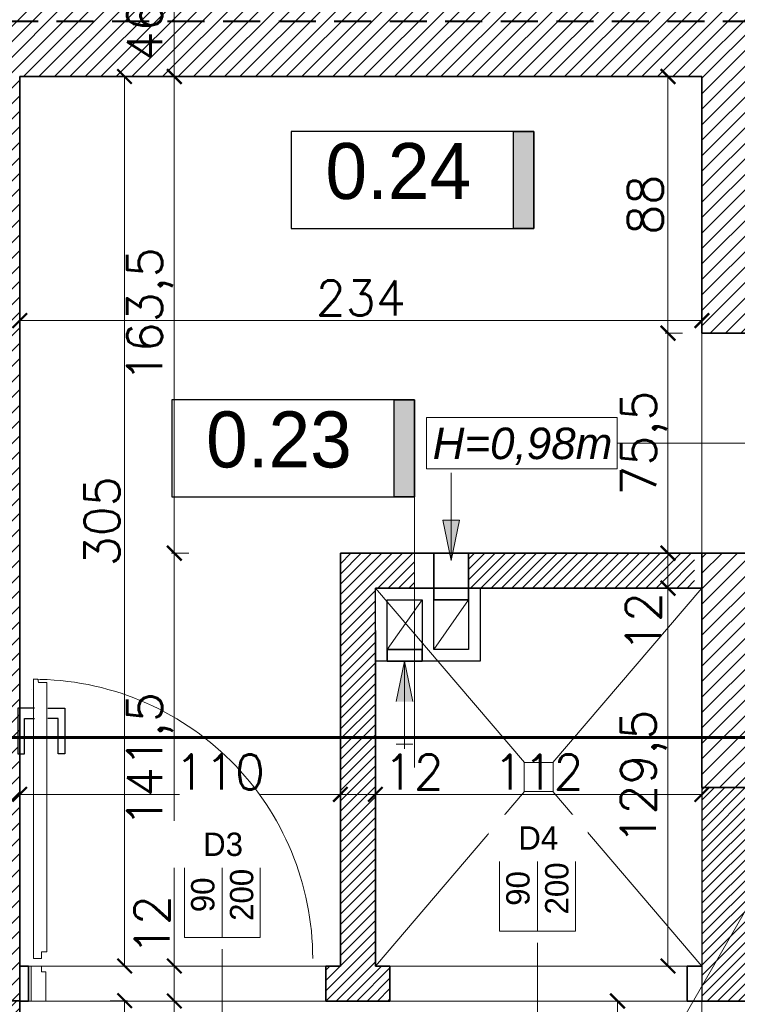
# Model space of a CAD drawing. Header units: millimetres. Extents: x -740 to 33545, y -26688 to 22494.
# Tile 121 of 256: x 9645 to 9891, y 11004 to 11342. Entities that reach past the tile are written whole.
import ezdxf
from ezdxf.lldxf.tags import DXFTag

# ---------------------------------------------------------------- set-up
doc = ezdxf.new("R2010")
doc.units = ezdxf.units.MM
doc.header["$MEASUREMENT"] = 0
doc.linetypes.add('DASHED', pattern=[19.05, 12.7, -6.35])
doc.layers.get('Defpoints').update_dxf_attribs({"color": 252})
for name, color, linetype, lineweight in [('_IS_POZA_ZAKRESEM', 2, 'DASHED', 40), ('A_istniejące ściany', 252, 'Continuous', 35), ('A_izolacja', 252, 'Continuous', 9), ('A_l.przekrojowa', 252, 'Continuous', 30), ('A_l.przerywana', 252, 'ICAD_ISO03W100', 9), ('A_opisy', 252, 'Continuous', 15), ('A_projektowane sciany', 252, 'Continuous', 35), ('l. przekrojowa', 252, 'Continuous', 30), ('l.przerywana', 252, 'ICAD_ISO03W100', 5), ('l.wypełnien', 252, 'Continuous', 5), ('Nowe_820-G Rysunki Obrazki_Nr_pióra__23', 252, 'Continuous', 15), ('wymiarowanie', 252, 'Continuous', 9)]:
    doc.layers.add(name, color=color, linetype=linetype, lineweight=lineweight)
for name, color, linetype in [('D-opis', 252, 'Continuous'), ('stolarka', 252, 'Continuous'), ('tabelki opis', 252, 'Continuous')]:
    doc.layers.add(name, color=color, linetype=linetype)
doc.styles.add('ARIALL', font='GOTHIC.TTF', dxfattribs={"height": 40})
doc.styles.add('styl2', font='simplex.shx')
tags = doc.linetypes.add('DASH', pattern=[15, 10, -5]).pattern_tags.tags
tags[6:7] = [DXFTag(74, 4), DXFTag(75, 0), DXFTag(340, '0'), DXFTag(46, 0.0), DXFTag(50, 0.0), DXFTag(44, 0.0), DXFTag(45, 0.0)]
tags[4:5] = [DXFTag(74, 4), DXFTag(75, 0), DXFTag(340, '0'), DXFTag(46, 0.0), DXFTag(50, 0.0), DXFTag(44, 0.0), DXFTag(45, 0.0)]
tags = doc.linetypes.add('ICAD_ISO03W100', pattern=[30, 12, -18]).pattern_tags.tags
tags[6:7] = [DXFTag(74, 4), DXFTag(75, 0), DXFTag(340, '0'), DXFTag(46, 1.0), DXFTag(50, 0.0), DXFTag(44, 0.0), DXFTag(45, 0.0)]
tags[4:5] = [DXFTag(74, 4), DXFTag(75, 0), DXFTag(340, '0'), DXFTag(46, 1.0), DXFTag(50, 0.0), DXFTag(44, 0.0), DXFTag(45, 0.0)]
doc.dimstyles.new('Skala 1-50', dxfattribs={"dimtxt": 12, "dimasz": 5, "dimexe": 1, "dimexo": 1, "dimgap": 1.5, "dimtad": 1, "dimdec": 1, "dimrnd": 0.5, "dimtxsty": 'styl2', "dimblk": 'ARCHTICK', "dimcen": 5, "dimadec": 0, "dimazin": 0, "dimtfac": 1, "dimtdec": 1, "dimtmove": 1, "dimatfit": 3, "dimldrblk": 'ARCHTICK', "dimfxl": 0, "dimlwd": -1, "dimlwe": -1, "dimarcsym": 0})

# ---------------------------------------------------------------- blocks, each defined once
blk = doc.blocks.new('_ArchTick')
at = {"color": 0, "linetype": 'ByBlock', "const_width": 0.15}
blk.add_lwpolyline([(-0.5, -0.5), (0.5, 0.5)], dxfattribs=at)
blk = doc.blocks.new('*D1155')
at = {"layer": 'Defpoints', "color": 0}
for p in [(9879.19, 11238.62), (9645.19, 11231.38), (9879.19, 11224.96)]:
    blk.add_point(p, dxfattribs=at)
at = {"layer": 'wymiarowanie', "color": 0}
for p, q in [((9645.19, 11233.62), (9645.19, 11239.62)), ((9879.19, 11233.62), (9879.19, 11239.62)), ((9645.19, 11238.62), (9879.19, 11238.62))]:
    blk.add_line(p, q, dxfattribs=at)
at = {"layer": 'wymiarowanie', "color": 0, "xscale": 5, "yscale": 5, "zscale": 5, "rotation": 180}
blk.add_blockref('_ArchTick', (9645.19, 11238.62), dxfattribs=at)
at = {"layer": 'wymiarowanie', "color": 0, "xscale": 5, "yscale": 5, "zscale": 5}
blk.add_blockref('_ArchTick', (9879.19, 11238.62), dxfattribs=at)
at = {"layer": 'wymiarowanie', "color": 0, "insert": (9762.19, 11246.42), "char_height": 12, "attachment_point": 5, "style": 'styl2'}
blk.add_mtext('234', dxfattribs=at)
blk = doc.blocks.new('*D1263')
at = {"layer": 'Defpoints', "color": 0}
for p in [(9721.12, 11005.32), (9698.22, 10834.32), (9713.4, 10834.32)]:
    blk.add_point(p, dxfattribs=at)
at = {"layer": 'wymiarowanie', "color": 0}
for p, q in [((9703.22, 11005.32), (9697.22, 11005.32)), ((9698.22, 11005.32), (9698.22, 10834.32)), ((9703.22, 10834.32), (9697.22, 10834.32))]:
    blk.add_line(p, q, dxfattribs=at)
at = {"layer": 'wymiarowanie', "color": 0, "xscale": 5, "yscale": 5, "zscale": 5}
for p, rotation in [((9698.22, 11005.32), 90), ((9698.22, 10834.32), 270)]:
    blk.add_blockref('_ArchTick', p, dxfattribs=dict(at, rotation=rotation))
at = {"layer": 'wymiarowanie', "color": 0, "insert": (9690.57, 10919.82), "char_height": 12, "attachment_point": 5, "rotation": 90, "style": 'styl2'}
blk.add_mtext('171', dxfattribs=at)
blk = doc.blocks.new('*D2249')
at = {"layer": 'Defpoints', "color": 0}
for p in [(9698.22, 11017.32), (9711.23, 11017.32), (9711.23, 11005.32)]:
    blk.add_point(p, dxfattribs=at)
at = {"layer": 'wymiarowanie', "color": 0}
for p, q in [((9703.22, 11017.32), (9697.22, 11017.32)), ((9698.22, 11005.32), (9698.22, 11017.32)), ((9703.22, 11005.32), (9697.22, 11005.32))]:
    blk.add_line(p, q, dxfattribs=at)
at = {"layer": 'wymiarowanie', "color": 0, "xscale": 5, "yscale": 5, "zscale": 5}
for p, rotation in [((9698.22, 11017.32), 90), ((9698.22, 11005.32), 270)]:
    blk.add_blockref('_ArchTick', p, dxfattribs=dict(at, rotation=rotation))
at = {"layer": 'wymiarowanie', "color": 0, "insert": (9690.57, 11031.37), "char_height": 12, "attachment_point": 5, "rotation": 90, "style": 'styl2'}
blk.add_mtext('12', dxfattribs=at)
blk = doc.blocks.new('*D2250')
at = {"layer": 'Defpoints', "color": 0}
for p in [(9698.22, 11158.89), (9755.19, 11158.89), (9726.82, 11017.32)]:
    blk.add_point(p, dxfattribs=at)
at = {"layer": 'wymiarowanie', "color": 0}
for p, q in [((9703.22, 11158.89), (9697.22, 11158.89)), ((9698.22, 11017.32), (9698.22, 11158.89)), ((9703.22, 11017.32), (9697.22, 11017.32))]:
    blk.add_line(p, q, dxfattribs=at)
at = {"layer": 'wymiarowanie', "color": 0, "xscale": 5, "yscale": 5, "zscale": 5}
for p, rotation in [((9698.22, 11158.89), 90), ((9698.22, 11017.32), 270)]:
    blk.add_blockref('_ArchTick', p, dxfattribs=dict(at, rotation=rotation))
at = {"layer": 'wymiarowanie', "color": 0, "insert": (9689.88, 11088.11), "char_height": 12, "attachment_point": 5, "rotation": 90, "style": 'styl2'}
blk.add_mtext('141,5', dxfattribs=at)
blk = doc.blocks.new('*D2251')
at = {"layer": 'Defpoints', "color": 0}
for p in [(9698.22, 11322.32), (9736.51, 11322.32), (9755.19, 11158.89)]:
    blk.add_point(p, dxfattribs=at)
at = {"layer": 'wymiarowanie', "color": 0}
for p, q in [((9703.22, 11322.32), (9697.22, 11322.32)), ((9698.22, 11158.89), (9698.22, 11322.32)), ((9703.22, 11158.89), (9697.22, 11158.89))]:
    blk.add_line(p, q, dxfattribs=at)
at = {"layer": 'wymiarowanie', "color": 0, "xscale": 5, "yscale": 5, "zscale": 5}
for p, rotation in [((9698.22, 11322.32), 90), ((9698.22, 11158.89), 270)]:
    blk.add_blockref('_ArchTick', p, dxfattribs=dict(at, rotation=rotation))
at = {"layer": 'wymiarowanie', "color": 0, "insert": (9689.88, 11240.61), "char_height": 12, "attachment_point": 5, "rotation": 90, "style": 'styl2'}
blk.add_mtext('163,5', dxfattribs=at)
blk = doc.blocks.new('*D2252')
at = {"layer": 'Defpoints', "color": 0}
for p in [(9698.22, 11368.7), (9736.51, 11368.7), (9736.51, 11322.32)]:
    blk.add_point(p, dxfattribs=at)
at = {"layer": 'wymiarowanie', "color": 0}
for p, q in [((9703.22, 11368.7), (9697.22, 11368.7)), ((9698.22, 11322.32), (9698.22, 11368.7)), ((9703.22, 11322.32), (9697.22, 11322.32))]:
    blk.add_line(p, q, dxfattribs=at)
at = {"layer": 'wymiarowanie', "color": 0, "xscale": 5, "yscale": 5, "zscale": 5}
for p, rotation in [((9698.22, 11368.7), 90), ((9698.22, 11322.32), 270)]:
    blk.add_blockref('_ArchTick', p, dxfattribs=dict(at, rotation=rotation))
at = {"layer": 'wymiarowanie', "color": 0, "insert": (9689.88, 11345.51), "char_height": 12, "attachment_point": 5, "rotation": 90, "style": 'styl2'}
blk.add_mtext('46,5', dxfattribs=at)
blk = doc.blocks.new('*D2468')
at = {"layer": 'Defpoints', "color": 0}
for p in [(9645.19, 11075.19), (9755.19, 11076.16), (9755.19, 11075.19)]:
    blk.add_point(p, dxfattribs=at)
at = {"layer": 'wymiarowanie', "color": 0}
for p, q in [((9645.19, 11076.19), (9645.19, 11077.16)), ((9755.19, 11076.19), (9755.19, 11077.16)), ((9645.19, 11076.16), (9699.97, 11076.16)), ((9755.19, 11076.16), (9727.81, 11076.16))]:
    blk.add_line(p, q, dxfattribs=at)
at = {"layer": 'wymiarowanie', "color": 0, "xscale": 5, "yscale": 5, "zscale": 5, "rotation": 180}
blk.add_blockref('_ArchTick', (9645.19, 11076.16), dxfattribs=at)
at = {"layer": 'wymiarowanie', "color": 0, "xscale": 5, "yscale": 5, "zscale": 5}
blk.add_blockref('_ArchTick', (9755.19, 11076.16), dxfattribs=at)
at = {"layer": 'wymiarowanie', "color": 0, "insert": (9713.89, 11083.86), "char_height": 12, "attachment_point": 5, "style": 'styl2'}
blk.add_mtext('110', dxfattribs=at)
blk = doc.blocks.new('*D2469')
at = {"layer": 'Defpoints', "color": 0}
for p in [(9755.19, 11075.19), (9767.19, 11076.16), (9767.19, 11063.33)]:
    blk.add_point(p, dxfattribs=at)
at = {"layer": 'wymiarowanie', "color": 0}
for p, q in [((9755.19, 11076.19), (9755.19, 11077.16)), ((9767.19, 11071.16), (9767.19, 11077.16)), ((9755.19, 11076.16), (9767.19, 11076.16))]:
    blk.add_line(p, q, dxfattribs=at)
at = {"layer": 'wymiarowanie', "color": 0, "xscale": 5, "yscale": 5, "zscale": 5, "rotation": 180}
blk.add_blockref('_ArchTick', (9755.19, 11076.16), dxfattribs=at)
at = {"layer": 'wymiarowanie', "color": 0, "xscale": 5, "yscale": 5, "zscale": 5}
blk.add_blockref('_ArchTick', (9767.19, 11076.16), dxfattribs=at)
at = {"layer": 'wymiarowanie', "color": 0, "insert": (9780.35, 11083.81), "char_height": 12, "attachment_point": 5, "style": 'styl2'}
blk.add_mtext('12', dxfattribs=at)
blk = doc.blocks.new('*D2470')
at = {"layer": 'Defpoints', "color": 0}
for p in [(9879.19, 11076.16), (9767.19, 11063.33), (9879.19, 11061.38)]:
    blk.add_point(p, dxfattribs=at)
at = {"layer": 'wymiarowanie', "color": 0}
for p, q in [((9767.19, 11071.16), (9767.19, 11077.16)), ((9879.19, 11071.16), (9879.19, 11077.16)), ((9767.19, 11076.16), (9879.19, 11076.16))]:
    blk.add_line(p, q, dxfattribs=at)
at = {"layer": 'wymiarowanie', "color": 0, "xscale": 5, "yscale": 5, "zscale": 5, "rotation": 180}
blk.add_blockref('_ArchTick', (9767.19, 11076.16), dxfattribs=at)
at = {"layer": 'wymiarowanie', "color": 0, "xscale": 5, "yscale": 5, "zscale": 5}
blk.add_blockref('_ArchTick', (9879.19, 11076.16), dxfattribs=at)
at = {"layer": 'wymiarowanie', "color": 0, "insert": (9823.19, 11083.81), "char_height": 12, "attachment_point": 5, "style": 'styl2'}
blk.add_mtext('112', dxfattribs=at)
blk = doc.blocks.new('*D2471')
at = {"layer": 'Defpoints', "color": 0}
for p in [(9867.56, 11146.89), (9888.94, 11146.89), (9888.94, 11017.32)]:
    blk.add_point(p, dxfattribs=at)
at = {"layer": 'wymiarowanie', "color": 0}
for p, q in [((9872.56, 11146.89), (9866.56, 11146.89)), ((9867.56, 11017.32), (9867.56, 11146.89)), ((9872.56, 11017.32), (9866.56, 11017.32))]:
    blk.add_line(p, q, dxfattribs=at)
at = {"layer": 'wymiarowanie', "color": 0, "xscale": 5, "yscale": 5, "zscale": 5}
for p, rotation in [((9867.56, 11146.89), 90), ((9867.56, 11017.32), 270)]:
    blk.add_blockref('_ArchTick', p, dxfattribs=dict(at, rotation=rotation))
at = {"layer": 'wymiarowanie', "color": 0, "insert": (9859.21, 11082.11), "char_height": 12, "attachment_point": 5, "rotation": 90, "style": 'styl2'}
blk.add_mtext('129,5', dxfattribs=at)
blk = doc.blocks.new('*D2472')
at = {"layer": 'Defpoints', "color": 0}
for p in [(9867.56, 11158.89), (9888.94, 11158.89), (9888.94, 11146.89)]:
    blk.add_point(p, dxfattribs=at)
at = {"layer": 'wymiarowanie', "color": 0}
for p, q in [((9872.56, 11158.89), (9866.56, 11158.89)), ((9867.56, 11146.89), (9867.56, 11158.89)), ((9872.56, 11146.89), (9866.56, 11146.89))]:
    blk.add_line(p, q, dxfattribs=at)
at = {"layer": 'wymiarowanie', "color": 0, "xscale": 5, "yscale": 5, "zscale": 5}
for p, rotation in [((9867.56, 11158.89), 90), ((9867.56, 11146.89), 270)]:
    blk.add_blockref('_ArchTick', p, dxfattribs=dict(at, rotation=rotation))
at = {"layer": 'wymiarowanie', "color": 0, "insert": (9859.06, 11135.22), "char_height": 12, "attachment_point": 5, "rotation": 90, "style": 'styl2'}
blk.add_mtext('12', dxfattribs=at)
blk = doc.blocks.new('*D2473')
at = {"layer": 'Defpoints', "color": 0}
for p in [(9867.56, 11234.32), (9888.94, 11234.32), (9888.94, 11158.89)]:
    blk.add_point(p, dxfattribs=at)
at = {"layer": 'wymiarowanie', "color": 0}
for p, q in [((9872.56, 11234.32), (9866.56, 11234.32)), ((9867.56, 11158.89), (9867.56, 11234.32)), ((9872.56, 11158.89), (9866.56, 11158.89))]:
    blk.add_line(p, q, dxfattribs=at)
at = {"layer": 'wymiarowanie', "color": 0, "xscale": 5, "yscale": 5, "zscale": 5}
for p, rotation in [((9867.56, 11234.32), 90), ((9867.56, 11158.89), 270)]:
    blk.add_blockref('_ArchTick', p, dxfattribs=dict(at, rotation=rotation))
at = {"layer": 'wymiarowanie', "color": 0, "insert": (9859.36, 11196.61), "char_height": 12, "attachment_point": 5, "rotation": 90, "style": 'styl2'}
blk.add_mtext('75,5', dxfattribs=at)
blk = doc.blocks.new('*D2474')
at = {"layer": 'Defpoints', "color": 0}
for p in [(9867.56, 11322.32), (9888.94, 11322.32), (9888.94, 11234.32)]:
    blk.add_point(p, dxfattribs=at)
at = {"layer": 'wymiarowanie', "color": 0}
for p, q in [((9872.56, 11322.32), (9866.56, 11322.32)), ((9867.56, 11234.32), (9867.56, 11322.32)), ((9872.56, 11234.32), (9866.56, 11234.32))]:
    blk.add_line(p, q, dxfattribs=at)
at = {"layer": 'wymiarowanie', "color": 0, "xscale": 5, "yscale": 5, "zscale": 5}
for p, rotation in [((9867.56, 11322.32), 90), ((9867.56, 11234.32), 270)]:
    blk.add_blockref('_ArchTick', p, dxfattribs=dict(at, rotation=rotation))
at = {"layer": 'wymiarowanie', "color": 0, "insert": (9859.76, 11278.32), "char_height": 12, "attachment_point": 5, "rotation": 90, "style": 'styl2'}
blk.add_mtext('88', dxfattribs=at)
blk = doc.blocks.new('*D2728')
at = {"layer": 'Defpoints', "color": 0}
for p in [(9681.17, 11322.32), (9708.86, 11322.32), (9708.86, 11017.32)]:
    blk.add_point(p, dxfattribs=at)
at = {"layer": 'wymiarowanie', "color": 0}
for p, q in [((9686.17, 11322.32), (9680.17, 11322.32)), ((9681.17, 11017.32), (9681.17, 11322.32)), ((9686.17, 11017.32), (9680.17, 11017.32))]:
    blk.add_line(p, q, dxfattribs=at)
at = {"layer": 'wymiarowanie', "color": 0, "xscale": 5, "yscale": 5, "zscale": 5}
for p, rotation in [((9681.17, 11322.32), 90), ((9681.17, 11017.32), 270)]:
    blk.add_blockref('_ArchTick', p, dxfattribs=dict(at, rotation=rotation))
at = {"layer": 'wymiarowanie', "color": 0, "insert": (9673.37, 11169.82), "char_height": 12, "attachment_point": 5, "rotation": 90, "style": 'styl2'}
blk.add_mtext('305', dxfattribs=at)
blk = doc.blocks.new('*D2729')
at = {"layer": 'Defpoints', "color": 0}
for p in [(9879.19, 11005.32), (9850.24, 10862.32), (9879.19, 10862.32)]:
    blk.add_point(p, dxfattribs=at)
at = {"layer": 'wymiarowanie', "color": 0}
for p, q in [((9855.24, 11005.32), (9849.24, 11005.32)), ((9850.24, 11005.32), (9850.24, 10962.89)), ((9850.24, 10862.32), (9850.24, 10935.16)), ((9855.24, 10862.32), (9849.24, 10862.32))]:
    blk.add_line(p, q, dxfattribs=at)
at = {"layer": 'wymiarowanie', "color": 0, "xscale": 5, "yscale": 5, "zscale": 5}
for p, rotation in [((9850.24, 11005.32), 90), ((9850.24, 10862.32), 270)]:
    blk.add_blockref('_ArchTick', p, dxfattribs=dict(at, rotation=rotation))
at = {"layer": 'wymiarowanie', "color": 0, "insert": (9842.44, 10949.03), "char_height": 12, "attachment_point": 5, "rotation": 90, "style": 'styl2'}
blk.add_mtext('143', dxfattribs=at)
blk = doc.blocks.new('*D2731')
at = {"layer": 'Defpoints', "color": 0}
for p in [(9645.19, 11005.43), (9645.19, 10951.32), (9681.17, 10951.32)]:
    blk.add_point(p, dxfattribs=at)
at = {"layer": 'wymiarowanie', "color": 0}
for p, q in [((9676.17, 11005.43), (9682.17, 11005.43)), ((9681.17, 11005.43), (9681.17, 10980.77)), ((9681.17, 10951.32), (9681.17, 10960.38)), ((9676.17, 10951.32), (9682.17, 10951.32))]:
    blk.add_line(p, q, dxfattribs=at)
at = {"layer": 'wymiarowanie', "color": 0, "xscale": 5, "yscale": 5, "zscale": 5}
for p, rotation in [((9681.17, 11005.43), 90), ((9681.17, 10951.32), 270)]:
    blk.add_blockref('_ArchTick', p, dxfattribs=dict(at, rotation=rotation))
at = {"layer": 'wymiarowanie', "color": 0, "insert": (9673.37, 10970.57), "char_height": 12, "attachment_point": 5, "rotation": 90, "style": 'styl2'}
blk.add_mtext('54', dxfattribs=at)

msp = doc.modelspace()

# ---------------------------------------------------------------- hatches: boundary and pattern name
at = {"layer": 'l.wypełnien'}
h = msp.add_hatch(dxfattribs=at)
h.set_pattern_fill('ANSI31', color=256, scale=30, style=0)
edge = h.paths.add_edge_path()
edge.add_line((8932.19, 10920.7), (8932.19, 10978.67))
edge.add_line((8932.19, 10978.67), (8932.19, 11023.17))
edge.add_line((8932.19, 11023.17), (8932.19, 11086.55))
edge.add_line((8932.19, 11086.55), (8932.19, 11090.05))
edge.add_line((8932.19, 11090.05), (8887.19, 11090.05))
edge.add_line((8887.19, 11090.05), (8887.19, 10920.7))
edge.add_line((8887.19, 10920.7), (8932.19, 10920.7))
h.paths.add_polyline_path([(9644.52, 11095.63), (9645.19, 11095.63), (9645.19, 11322.32), (9879.19, 11322.32), (9879.19, 11234.32), (9924.19, 11234.32), (9924.19, 11368.7), (9592.09, 11368.7), (9506.19, 11368.7), (9506.19, 11323.52), (9604.19, 11323.52), (9604.19, 11095.63)])
h.paths.add_polyline_path([(8887.19, 10686.04), (8932.19, 10686.04), (8932.19, 10794.52), (9246.19, 10794.52), (9246.19, 10833.52), (9259.19, 10833.52), (9259.19, 10907.02), (9235.19, 10907.02), (9235.19, 10833.52), (8932.19, 10833.52), (8932.19, 10920.7), (8887.19, 10920.7)])
h.paths.add_polyline_path([(8975.77, 11323.52), (9235.19, 11323.52), (9259.19, 11323.52), (9360.94, 11323.52), (9360.94, 11368.7), (8975.77, 11368.7)])
h.paths.add_polyline_path([(8887.19, 11368.7), (8887.19, 11236.3), (8907.93, 11236.3), (8932.19, 11236.3), (8932.19, 11323.52), (8975.77, 11323.52), (8975.77, 11368.7)])
h.paths.add_polyline_path([(9604.19, 11095.63), (9644.52, 11095.63), (9644.52, 11090.06), (9645.19, 11090.06), (9645.19, 11005.43), (9612.19, 11005.43), (9612.19, 11018.43), (9604.19, 11018.43)])
h.paths.add_polyline_path([(9924.19, 11095.63), (9924.19, 11158.89), (9879.19, 11158.89), (9879.19, 11095.63)])
h.paths.add_polyline_path([(9246.19, 10833.52), (9246.19, 10794.52), (9266.19, 10794.52), (9266.19, 10833.52)])
h.paths.add_polyline_path([(9879.19, 11078.49), (9924.19, 11078.59), (9924.19, 11095.63), (9879.19, 11095.63)])
h.paths.add_polyline_path([(9259.19, 10907.02), (9259.19, 10927.02), (9250.18, 10927.02), (9235.19, 10927.02), (9235.19, 10907.02)])
h.paths.add_polyline_path([(9235.19, 11072.32), (9235.19, 11052.32), (9259.19, 11052.32), (9259.19, 11072.32)])
h.paths.add_polyline_path([(9235.19, 11029.02), (9250.18, 11029.02), (9259.19, 11029.02), (9259.19, 11035.15), (9259.19, 11049.02), (9235.19, 11049.02)])
h.paths.add_polyline_path([(9235.19, 11323.52), (9235.19, 11303.52), (9259.19, 11303.52), (9259.19, 11323.52)])
h.paths.add_polyline_path([(9235.19, 11186.92), (9259.19, 11186.92), (9259.19, 11186.92), (9259.19, 11191.52), (9259.19, 11199.52), (9259.19, 11199.52), (9235.19, 11199.52), (9235.19, 11191.52)])
h.paths.add_polyline_path([(9235.19, 11174.32), (9247.19, 11174.32), (9259.19, 11174.32), (9259.19, 11174.32), (9259.19, 11186.92), (9259.19, 11186.92), (9235.19, 11186.92), (9235.19, 11174.32)])
h.paths.add_polyline_path([(9259.19, 11049.02), (9259.19, 11051.92), (9259.19, 11052.32), (9235.19, 11052.32), (9235.19, 11049.02), (9259.19, 11049.02)])
h = msp.add_hatch(dxfattribs=at)
h.set_pattern_fill('ANSI31', color=256, scale=20, style=0)
h.paths.add_polyline_path([(9755.19, 11017.32), (9750.19, 11017.32), (9750.19, 11005.32), (9772.19, 11005.32), (9772.19, 11017.32), (9767.19, 11017.32), (9767.19, 11095.63), (9755.19, 11095.63)])
h.paths.add_polyline_path([(9799.19, 11146.89), (9803.19, 11146.89), (9876.69, 11146.89), (9876.69, 11158.89), (9799.19, 11158.89)])
h.paths.add_polyline_path([(9755.19, 11123.32), (9755.19, 11158.89), (9780.56, 11158.89), (9780.56, 11146.89), (9767.19, 11146.89), (9767.19, 11132.32), (9767.19, 11123.32)])
h.paths.add_polyline_path([(9755.19, 11123.32), (9767.19, 11123.32), (9767.19, 11121.89), (9767.19, 11121.89), (9767.19, 11105.32), (9755.19, 11105.32)])
h.paths.add_polyline_path([(9767.19, 11095.63), (9767.19, 11105.32), (9755.19, 11105.32), (9755.19, 11095.63)])
h = msp.add_hatch(dxfattribs=at)
h.set_pattern_fill('ANSI31', color=256, scale=20, style=0)
h.paths.add_polyline_path([(9094.19, 10833.52), (9094.19, 11054.32), (9235.19, 11054.32), (9235.19, 11066.32), (9077.19, 11066.32), (9077.19, 11054.32), (9082.19, 11054.32), (9082.19, 10946.52), (9077.19, 10946.52), (9077.19, 10938.52), (9082.19, 10938.52), (9082.19, 10833.52), (9094.19, 10833.52)])
h.paths.add_polyline_path([(9384.19, 10958.52), (9451.64, 10958.52), (9451.64, 10966.52), (9392.19, 10966.52), (9392.19, 11081.52), (9604.19, 11081.52), (9604.19, 11089.52), (9392.19, 11089.52), (9392.19, 11094.52), (9384.19, 11094.52)])
h.paths.add_polyline_path([(9612.19, 11005.43), (9645.19, 11005.43), (9645.19, 10990.32), (9645.19, 10978.32), (9645.19, 10951.32), (9604.19, 10951.32), (9604.19, 10958.52), (9543.64, 10958.52), (9543.64, 10966.52), (9604.19, 10966.52), (9604.19, 11018.43), (9612.19, 11018.43)])
h.paths.add_polyline_path([(8932.19, 11054.32), (8975.19, 11054.32), (8975.19, 11066.32), (8932.19, 11066.32)])
h.paths.add_polyline_path([(8932.19, 10938.52), (8985.19, 10938.52), (8985.19, 10946.52), (8932.19, 10946.52)])
h = msp.add_hatch(dxfattribs=at)
h.set_pattern_fill('ANSI31', color=256, scale=20, style=0)
h.paths.add_polyline_path([(9879.19, 11078.49), (9879.19, 11005.32), (9924.19, 11005.32), (9924.19, 11078.49), (9879.19, 11078.49)])
at = {"layer": 'tabelki opis'}
for points in [[(9821.5, 11270.2), (9821.5, 11303.46), (9814.54, 11303.46), (9814.54, 11270.2)], [(9780.56, 11178.16), (9780.56, 11211.43), (9773.6, 11211.43), (9773.6, 11178.16)]]:
    msp.add_hatch(color=256, dxfattribs=at).paths.add_polyline_path(points)
at = {"layer": 'wymiarowanie'}
h = msp.add_hatch(color=256, dxfattribs=at)
h.paths.add_polyline_path([(9793.19, 11156.32), (9790.29, 11170.22), (9793.19, 11170.22)])
h.paths.add_polyline_path([(9796.08, 11170.22), (9793.19, 11156.32), (9793.19, 11170.22)])
h = msp.add_hatch(color=256, dxfattribs=at)
h.paths.add_polyline_path([(9777.19, 11121.89), (9774.29, 11107.99), (9777.19, 11107.99)])
h.paths.add_polyline_path([(9780.08, 11107.99), (9777.19, 11121.89), (9777.19, 11107.99)])

# ---------------------------------------------------------------- linework, layer by layer
at = {"layer": '_IS_POZA_ZAKRESEM'}
msp.add_line((9899.13, 11341.13), (8904.92, 11341.13), dxfattribs=at)
at = {"layer": 'A_istniejące ściany'}
for points in [[(9645.19, 11322.32), (9879.19, 11322.32)], [(9645.19, 11005.43), (9645.19, 11322.32)], [(9879.19, 11322.32), (9879.19, 11234.32)], [(9879.19, 11234.32), (9924.19, 11234.32)], [(9879.19, 11158.89), (9879.19, 11078.49)], [(9924.19, 11158.89), (9879.19, 11158.89)], [(9879.19, 11078.49), (9924.19, 11078.49)], [(9612.19, 11005.43), (9645.19, 11005.43)], [(9924.19, 11005.32), (9879.19, 11005.32)]]:
    msp.add_lwpolyline(points, dxfattribs=at)
at = {"layer": 'A_izolacja'}
for p, q in [((9767.19, 11146.89), (9818.32, 11087.11)), ((9879.19, 11146.89), (9828.06, 11087.11))]:
    msp.add_line(p, q, dxfattribs=at)
msp.add_lwpolyline([(9818.19, 11087.11), (9828.19, 11087.11), (9828.19, 11077.11), (9818.19, 11077.11), (9818.19, 11087.11)], dxfattribs=at)
at = {"layer": 'A_l.przekrojowa'}
msp.add_lwpolyline([(9767.19, 11121.89), (9767.19, 11146.89), (9803.19, 11146.89), (9803.19, 11121.89)], close=True, dxfattribs=at)
at = {"layer": 'A_l.przekrojowa', "ltscale": 0.3}
for points in [[(9771.19, 11125.89), (9771.19, 11142.89), (9783.19, 11142.89), (9783.19, 11125.89)], [(9787.19, 11125.89), (9787.19, 11142.89), (9799.19, 11142.89), (9799.19, 11125.89)]]:
    msp.add_lwpolyline(points, close=True, dxfattribs=at)
at = {"layer": 'A_l.przerywana', "ltscale": 0.3}
for points in [[(9750.19, 11005.32), (9750.19, 11017.32), (9648.19, 11017.32), (9648.19, 11005.32)], [(9874.19, 11005.32), (9874.19, 11017.32), (9772.19, 11017.32), (9772.19, 11005.32)]]:
    msp.add_lwpolyline(points, close=True, dxfattribs=at)
for points in [[(9772.19, 11005.32), (9772.19, 11017.32)], [(9874.19, 11005.32), (9874.19, 11017.32)], [(9874.19, 11005.32), (9874.19, 11017.32)]]:
    msp.add_lwpolyline(points, dxfattribs=at)
at = {"layer": 'A_opisy'}
for p, q in [((9850.18, 11196.61), (9983.65, 11196.61)), ((9822.8, 10980.7), (9822.8, 11035.7)), ((9714.69, 10972.12), (9714.69, 11027.12))]:
    msp.add_line(p, q, dxfattribs=at)
at = {"layer": 'A_opisy', "ltscale": 0.3}
msp.add_lwpolyline([(9784.72, 11205.37), (9850.18, 11205.37), (9850.18, 11187.84), (9784.72, 11187.84)], close=True, dxfattribs=at)
at = {"layer": 'A_projektowane sciany'}
for p, q in [((9879.19, 11158.89), (9755.19, 11158.89)), ((9879.19, 11146.89), (9767.19, 11146.89)), ((9645.19, 11032.43), (9645.19, 11017.32)), ((9648.19, 11017.32), (9645.19, 11017.32)), ((9648.19, 11017.32), (9648.19, 11005.32)), ((9755.19, 11017.32), (9750.19, 11017.32)), ((9750.19, 11017.32), (9750.19, 11005.32)), ((9772.19, 11017.32), (9767.19, 11017.32)), ((9772.19, 11017.32), (9772.19, 11005.32)), ((9874.19, 11017.32), (9874.19, 11005.32)), ((9874.19, 11017.32), (9874.19, 11005.32)), ((9879.19, 11017.32), (9874.19, 11017.32)), ((9645.19, 11005.43), (9645.19, 10951.32)), ((9648.19, 11005.32), (9645.19, 11005.32)), ((9772.19, 11005.32), (9750.19, 11005.32)), ((9879.19, 11005.32), (9874.19, 11005.32))]:
    msp.add_line(p, q, dxfattribs=at)
for points in [[(9755.19, 11017.32), (9755.19, 11158.89)], [(9767.19, 11017.32), (9767.19, 11132.32)]]:
    msp.add_lwpolyline(points, dxfattribs=at)
for points in [[(9787.19, 11142.89), (9799.19, 11142.89), (9799.19, 11158.89), (9787.19, 11158.89)], [(9771.19, 11125.89), (9783.19, 11125.89), (9783.19, 11121.89), (9771.19, 11121.89)]]:
    msp.add_lwpolyline(points, close=True, dxfattribs=at)
at = {"layer": 'D-opis', "linetype": 'DASH', "lineweight": 0, "ltscale": 2.5, "const_width": 1}
msp.add_lwpolyline([(10251.78, 11095.63), (8796.61, 11095.63)], dxfattribs=at)
at = {"layer": 'l. przekrojowa'}
msp.add_lwpolyline([(9879.19, 11078.49), (9879.19, 11005.32), (9924.19, 11005.32), (9924.19, 11078.49)], dxfattribs=at)
at = {"layer": 'l.przerywana', "ltscale": 0.3}
for p, q in [((9771.19, 11125.89), (9783.19, 11142.89)), ((9787.19, 11125.89), (9799.19, 11142.89))]:
    msp.add_line(p, q, dxfattribs=at)
at = {"layer": 'l.przerywana', "lineweight": 13, "ltscale": 0.3}
msp.add_lwpolyline([(9879.19, 10862.32), (9879.19, 11234.32)], dxfattribs=at)
at = {"layer": 'Nowe_820-G Rysunki Obrazki_Nr_pióra__23', "linetype": 'Continuous', "lineweight": 15}
msp.add_lwpolyline([(9649.27, 11112.03), (9649.26, 11112.03)], dxfattribs=at)
at = {"layer": 'stolarka', "lineweight": 9}
for points in [[(9652.72, 11019.87), (9649.94, 11019.87), (9649.94, 11115.64), (9651.44, 11115.63), (9651.62, 11114.48), (9654.46, 11114.48), (9654.46, 11022.17), (9652.72, 11022.17), (9652.72, 11019.87)], [(9654.19, 11015.35), (9652.67, 11015.35), (9652.67, 11017.32), (9649.14, 11017.32), (9649.14, 11005.32), (9654.19, 11005.32), (9654.19, 11015.35)]]:
    msp.add_lwpolyline(points, dxfattribs=at)
at = {"layer": 'stolarka'}
for points in [[(9650.32, 11105.73), (9644.52, 11105.73), (9644.52, 11090.06), (9646.84, 11090.06), (9646.84, 11102.24), (9650.32, 11102.24)], [(9654.85, 11105.73), (9660.65, 11105.73), (9660.65, 11090.06), (9658.33, 11090.06), (9658.33, 11102.24), (9654.85, 11102.24)]]:
    msp.add_lwpolyline(points, dxfattribs=at)
at = {"layer": 'stolarka', "linetype": 'ICAD_ISO03W100', "lineweight": 13, "ltscale": 0.3}
msp.add_arc((9649.93, 11019.87), 95.77, 0.0003, 90.0531, dxfattribs=at)
at = {"layer": 'tabelki opis'}
for points in [[(9821.5, 11303.46), (9738.34, 11303.46), (9738.34, 11270.2), (9821.5, 11270.2), (9821.5, 11303.46)], [(9780.56, 11211.43), (9697.4, 11211.43), (9697.4, 11178.16), (9780.56, 11178.16), (9780.56, 11211.43)]]:
    msp.add_lwpolyline(points, dxfattribs=at)
for points in [[(9821.5, 11270.2), (9814.54, 11270.2), (9814.54, 11303.46), (9821.5, 11303.46)], [(9780.56, 11178.16), (9773.6, 11178.16), (9773.6, 11211.43), (9780.56, 11211.43)]]:
    msp.add_lwpolyline(points, close=True, dxfattribs=at)
at = {"layer": 'wymiarowanie'}
for p, q in [((9793.19, 11156.32), (9793.19, 11186.4)), ((9780.56, 11178.16), (9780.56, 11085.44)), ((9793.19, 11156.32), (9790.29, 11170.22)), ((9790.29, 11170.22), (9793.19, 11170.22)), ((9793.19, 11156.32), (9796.08, 11170.22)), ((9796.08, 11170.22), (9793.19, 11170.22)), ((9777.19, 11121.89), (9774.29, 11107.99)), ((9777.19, 11121.89), (9780.08, 11107.99)), ((9777.19, 11121.89), (9777.19, 11091.81)), ((9774.29, 11093.42), (9777.19, 11093.42)), ((9780.08, 11093.42), (9777.19, 11093.42)), ((9863.01, 10982.47), (9900.64, 11047.65))]:
    msp.add_line(p, q, dxfattribs=at)

# ---------------------------------------------------------------- texts
at = {"layer": 'A_opisy', "ltscale": 0.3, "insert": (9786.84, 11201.92), "char_height": 10.8, "width": 109.7533, "attachment_point": 1, "style": 'ARIALL'}
msp.add_mtext('{\\fArial|b0|i1|c238|p34;H=0,98m}', dxfattribs=at)
at = {"layer": 'tabelki opis', "char_height": 19.2, "width": 56.7, "attachment_point": 1}
for s, insert in [('{\\fCentury Gothic|b0|i0|c238|p34;0.24}', (9750.07, 11299.51)), ('{\\fCentury Gothic|b0|i0|c238|p34;0.23}', (9709.13, 11207.47))]:
    msp.add_mtext(s, dxfattribs=dict(at, insert=insert))

# ---------------------------------------------------------------- dimensions: what is measured, and where the dimension line sits
at = {"layer": 'wymiarowanie'}
for base, p1, p2, picture, middle in [((9698.22, 11368.7), (9736.51, 11322.32), (9736.51, 11368.7), '*D2252', (9689.88, 11345.51)), ((9698.22, 11322.32), (9755.19, 11158.89), (9736.51, 11322.32), '*D2251', (9689.88, 11240.61)), ((9867.56, 11322.32), (9888.94, 11234.32), (9888.94, 11322.32), '*D2474', (9859.76, 11278.32)), ((9867.56, 11234.32), (9888.94, 11158.89), (9888.94, 11234.32), '*D2473', (9859.36, 11196.61)), ((9867.56, 11146.89), (9888.94, 11017.32), (9888.94, 11146.89), '*D2471', (9859.21, 11082.11)), ((9698.22, 10834.32), (9721.12, 11005.32), (9713.4, 10834.32), '*D1263', (9690.57, 10919.82))]:
    dim = msp.add_linear_dim(base=base, p1=p1, p2=p2, angle=90, dimstyle='Skala 1-50', dxfattribs=at)
    dim.commit()
    dim.dimension.update_dxf_attribs({"geometry": picture, "text_midpoint": middle})
dim = msp.add_linear_dim(base=(9879.19, 11238.62), p1=(9645.19, 11231.38), p2=(9879.19, 11224.96), dimstyle='Skala 1-50', dxfattribs=at)
dim.commit()
dim.dimension.update_dxf_attribs({"geometry": '*D1155', "text_midpoint": (9762.19, 11246.42)})
for base, p1, p2, picture, middle in [((9867.56, 11158.89), (9888.94, 11146.89), (9888.94, 11158.89), '*D2472', (9866.71, 11135.22)), ((9681.17, 10951.32), (9645.19, 11005.43), (9645.19, 10951.32), '*D2731', (9681.17, 10970.57)), ((9850.24, 10862.32), (9879.19, 11005.32), (9879.19, 10862.32), '*D2729', (9850.24, 10949.03))]:
    dim = msp.add_linear_dim(base=base, p1=p1, p2=p2, angle=90, dimstyle='Skala 1-50', dxfattribs=at)
    dim.commit()
    dim.dimension.update_dxf_attribs({"geometry": picture, "text_midpoint": middle, "dimtype": 160})
for base, p1, p2, picture, middle in [((9755.19, 11076.16), (9645.19, 11075.19), (9755.19, 11075.19), '*D2468', (9713.89, 11076.06)), ((9767.19, 11076.16), (9755.19, 11075.19), (9767.19, 11063.33), '*D2469', (9780.35, 11076.16))]:
    dim = msp.add_linear_dim(base=base, p1=p1, p2=p2, dimstyle='Skala 1-50', dxfattribs=at)
    dim.commit()
    dim.dimension.update_dxf_attribs({"geometry": picture, "text_midpoint": middle, "dimtype": 160})

# ---------------------------------------------------------------- next in the draw order: texts
at = {"layer": 'A_opisy', "ltscale": 0.3, "char_height": 8, "width": 26, "attachment_point": 5, "rotation": 90, "bg_fill": 2}
for insert in [(9822.8, 11042.32), (9714.69, 11040.12)]:
    msp.add_mtext('\\pi3.19200;{\\fCentury Gothic|b0|i0|c238|p0;90}\\P{\\fCentury Gothic|b0|i0|c238|p0;200}', dxfattribs=dict(at, insert=insert))

# ---------------------------------------------------------------- next in the draw order: linework, layer by layer
at = {"layer": 'A_izolacja'}
for p, q in [((9818.32, 11077.11), (9767.19, 11017.32)), ((9828.06, 11077.11), (9879.19, 11017.32))]:
    msp.add_line(p, q, dxfattribs=at)
at = {"layer": 'A_opisy', "lineweight": 30, "ltscale": 0.3}
for points in [[(9809.8, 11068.32), (9835.8, 11068.32), (9835.8, 11055.32), (9809.8, 11055.32)], [(9701.69, 11066.12), (9727.69, 11066.12), (9727.69, 11053.12), (9701.69, 11053.12)]]:
    msp.add_lwpolyline(points, close=True, dxfattribs=at)
at = {"layer": 'A_opisy', "ltscale": 0.3}
for points in [[(9809.8, 11055.32), (9809.8, 11029.32), (9822.8, 11029.32), (9822.8, 11055.32)], [(9822.8, 11055.32), (9822.8, 11029.32), (9835.8, 11029.32), (9835.8, 11055.32)], [(9714.69, 11053.12), (9714.69, 11027.12), (9701.69, 11027.12), (9701.69, 11053.12)], [(9727.69, 11053.12), (9727.69, 11027.12), (9714.69, 11027.12), (9714.69, 11053.12)]]:
    msp.add_lwpolyline(points, close=True, dxfattribs=at)

# ---------------------------------------------------------------- next in the draw order: dimensions: what is measured, and where the dimension line sits
at = {"layer": 'wymiarowanie'}
dim = msp.add_linear_dim(base=(9698.22, 11158.89), p1=(9726.82, 11017.32), p2=(9755.19, 11158.89), angle=90, dimstyle='Skala 1-50', dxfattribs=at)
dim.commit()
dim.dimension.update_dxf_attribs({"geometry": '*D2250', "text_midpoint": (9689.88, 11088.11)})
dim = msp.add_linear_dim(base=(9879.19, 11076.16), p1=(9767.19, 11063.33), p2=(9879.19, 11061.38), dimstyle='Skala 1-50', dxfattribs=at)
dim.commit()
dim.dimension.update_dxf_attribs({"geometry": '*D2470', "text_midpoint": (9823.19, 11083.81)})
dim = msp.add_linear_dim(base=(9698.22, 11017.32), p1=(9711.23, 11005.32), p2=(9711.23, 11017.32), angle=90, dimstyle='Skala 1-50', dxfattribs=at)
dim.commit()
dim.dimension.update_dxf_attribs({"geometry": '*D2249', "text_midpoint": (9698.22, 11031.37), "dimtype": 160})

# ---------------------------------------------------------------- next in the draw order: texts
at = {"layer": 'A_opisy', "ltscale": 0.3, "char_height": 8, "width": 26, "attachment_point": 5, "bg_fill": 2}
for s, insert in [('{\\fCentury Gothic|b0|i0|c238|p0;D3}', (9714.95, 11059)), ('{\\fCentury Gothic|b0|i0|c238|p0;D4}', (9823.06, 11061.21))]:
    msp.add_mtext(s, dxfattribs=dict(at, insert=insert))

# ---------------------------------------------------------------- next in the draw order: dimensions: what is measured, and where the dimension line sits
at = {"layer": 'wymiarowanie'}
dim = msp.add_linear_dim(base=(9681.17, 11322.32), p1=(9708.86, 11017.32), p2=(9708.86, 11322.32), angle=90, dimstyle='Skala 1-50', dxfattribs=at)
dim.commit()
dim.dimension.update_dxf_attribs({"geometry": '*D2728', "text_midpoint": (9673.37, 11169.82)})

doc.saveas('drawing.dxf')
